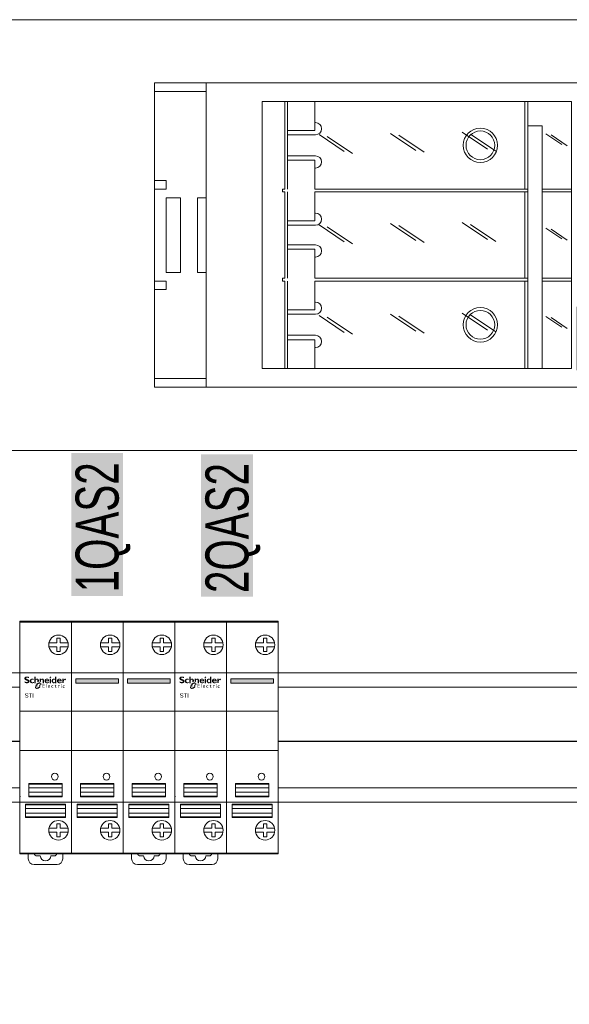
# Model space of a CAD drawing. Header units: millimetres. Extents: x -31 to 6803, y 0 to 664.
# Tile 43 of 119: x 1136 to 1150, y 119 to 143. Entities that reach past the tile are written whole.
import ezdxf
from ezdxf.enums import TextEntityAlignment as Align

# ---------------------------------------------------------------- set-up
doc = ezdxf.new("R2010")
doc.units = ezdxf.units.MM
doc.layers.add('!POMOCNICZE', color=8, linetype='Continuous', plot=False)
for name, color, linetype, lineweight in [('2DE_OBJ_Schneider-Devices', 7, 'Continuous', 25), ('2DE_OBJ_Schneider-Front_Plates', 7, 'Continuous', 0), ('2DE_OBJ_Schneider-Logo', 112, 'Continuous', 0), ('2DE_OBJ_Schneider-Mounting_Plates', 7, 'Continuous', 25), ('2DE_OBJ_Schneider-TAG', 112, 'Continuous', 0)]:
    doc.layers.add(name, color=color, linetype=linetype, lineweight=lineweight)
doc.layers.add('CP_WIPEOUT', color=255, linetype='Continuous')
doc.styles.add('CP_ATTR', font='arial.ttf')

# ---------------------------------------------------------------- blocks, each defined once
blk = doc.blocks.new('Logo Schneider_2009')
for points in [[(1.62, 8.12), (1.87, 8.01), (2.17, 7.9), (2.51, 7.77), (2.73, 7.68), (2.98, 7.54), (3.16, 7.4), (3.26, 7.26), (3.3, 7.1), (3.29, 7.04), (3.24, 6.86), (3.13, 6.73), (2.95, 6.63), (2.72, 6.57), (2.41, 6.55), (2.37, 6.55), (2.18, 6.56), (1.97, 6.59), (1.76, 6.64), (1.55, 6.71), (1.32, 6.79), (1.09, 6.9), (0.85, 7.02), (0.61, 7.16), (0.36, 7.32), (0.36, 6.02), (0.45, 5.97), (0.69, 5.86), (0.93, 5.76), (1.16, 5.67), (1.4, 5.6), (1.63, 5.54), (1.86, 5.49), (2.08, 5.46), (2.31, 5.44), (2.53, 5.43), (2.63, 5.43), (2.89, 5.45), (3.15, 5.48), (3.38, 5.53), (3.61, 5.6), (3.82, 5.69), (4.02, 5.8), (4.2, 5.92), (4.3, 6), (4.47, 6.17), (4.6, 6.35), (4.71, 6.55), (4.79, 6.77), (4.83, 7.01), (4.85, 7.26), (4.84, 7.35), (4.82, 7.58), (4.76, 7.8), (4.68, 8.01), (4.56, 8.2), (4.42, 8.38), (4.25, 8.55), (4.04, 8.71), (3.98, 8.75), (3.84, 8.82), (3.67, 8.9), (3.45, 9), (3.2, 9.11), (2.9, 9.23), (2.57, 9.36), (2.35, 9.45), (2.1, 9.58), (1.91, 9.72), (1.8, 9.86), (1.77, 10.01), (1.77, 10.04), (1.82, 10.21), (1.93, 10.33), (2.11, 10.42), (2.36, 10.48), (2.67, 10.5), (2.7, 10.49), (2.88, 10.49), (3.07, 10.46), (3.28, 10.42), (3.51, 10.36), (3.75, 10.28), (4.01, 10.19), (4.28, 10.09), (4.57, 9.97), (4.57, 11.12), (4.4, 11.19), (4.16, 11.29), (3.91, 11.37), (3.67, 11.44), (3.44, 11.5), (3.2, 11.54), (2.97, 11.57), (2.75, 11.59), (2.53, 11.59), (2.44, 11.59), (2.17, 11.58), (1.91, 11.55), (1.67, 11.5), (1.45, 11.43), (1.24, 11.35), (1.05, 11.24), (0.87, 11.12), (0.83, 11.1), (0.65, 10.93), (0.5, 10.75), (0.39, 10.56), (0.3, 10.34), (0.25, 10.11), (0.24, 9.87), (0.24, 9.79), (0.26, 9.55), (0.32, 9.32), (0.4, 9.11), (0.51, 8.91), (0.65, 8.73), (0.82, 8.57), (1.02, 8.42), (1.09, 8.37), (1.22, 8.3), (1.4, 8.22)], [(12.28, 6.41), (12.16, 6.34), (12.16, 7.83), (12.14, 8.11), (12.08, 8.34), (11.98, 8.51), (11.84, 8.63), (11.65, 8.7), (11.51, 8.71), (11.33, 8.68), (11.14, 8.6), (10.96, 8.46), (10.77, 8.26), (10.65, 8.1), (10.65, 5.51), (9.38, 5.51), (9.38, 11.52), (10.65, 11.52), (10.65, 8.99), (10.67, 8.99), (10.84, 9.18), (11.03, 9.34), (11.22, 9.47), (11.43, 9.56), (11.65, 9.62), (11.87, 9.65), (11.95, 9.65), (12.21, 9.64), (12.45, 9.59), (12.66, 9.5), (12.86, 9.39), (12.97, 9.3), (13.12, 9.13), (13.24, 8.95), (13.34, 8.74), (13.4, 8.51), (13.43, 8.26), (13.43, 8.1), (13.43, 6.86), (13.26, 6.83), (13.14, 6.79), (13.01, 6.75), (12.89, 6.71), (12.77, 6.66), (12.64, 6.6), (12.52, 6.54), (12.4, 6.48)], [(8.85, 6.63), (8.6, 6.54), (8.33, 6.46), (8.09, 6.4), (7.89, 6.37), (7.71, 6.35), (7.69, 6.35), (7.44, 6.38), (7.21, 6.44), (7, 6.54), (6.83, 6.69), (6.68, 6.86), (6.58, 7.06), (6.51, 7.29), (6.49, 7.55), (6.51, 7.77), (6.55, 7.99), (6.63, 8.18), (6.73, 8.34), (6.87, 8.48), (7.04, 8.58), (7.25, 8.65), (7.48, 8.7), (7.75, 8.71), (7.86, 8.71), (8.1, 8.68), (8.33, 8.62), (8.56, 8.54), (8.79, 8.43), (8.79, 9.4), (8.62, 9.45), (8.38, 9.52), (8.13, 9.58), (7.9, 9.62), (7.66, 9.64), (7.44, 9.65), (7.28, 9.65), (7.03, 9.63), (6.79, 9.58), (6.56, 9.52), (6.34, 9.44), (6.14, 9.33), (5.95, 9.21), (5.77, 9.06), (5.73, 9.03), (5.57, 8.86), (5.43, 8.67), (5.32, 8.47), (5.23, 8.26), (5.17, 8.03), (5.13, 7.79), (5.12, 7.53), (5.12, 7.49), (5.14, 7.24), (5.18, 7), (5.25, 6.77), (5.34, 6.56), (5.46, 6.37), (5.6, 6.19), (5.77, 6.02), (5.89, 5.92), (6.07, 5.8), (6.27, 5.69), (6.48, 5.61), (6.71, 5.54), (6.95, 5.49), (7.2, 5.46), (7.47, 5.45), (7.65, 5.46), (7.87, 5.48), (8.1, 5.51), (8.34, 5.57), (8.59, 5.64), (8.85, 5.73)], [(14.3, 6.84), (14.15, 6.86), (14.04, 6.86), (14.04, 9.57), (15.32, 9.57), (15.32, 9), (15.5, 9.19), (15.69, 9.35), (15.89, 9.47), (16.1, 9.56), (16.32, 9.62), (16.55, 9.65), (16.63, 9.65), (16.89, 9.64), (17.13, 9.58), (17.34, 9.5), (17.54, 9.38), (17.61, 9.32), (17.77, 9.16), (17.9, 8.99), (18, 8.78), (18.07, 8.56), (18.11, 8.31), (18.12, 8.1), (18.12, 5.51), (16.85, 5.51), (16.85, 8), (16.82, 8.28), (16.76, 8.49), (16.64, 8.65), (16.49, 8.76), (16.28, 8.8), (16.2, 8.81), (16.02, 8.78), (15.84, 8.7), (15.66, 8.55), (15.48, 8.36), (15.32, 8.14), (15.32, 6.4), (15.28, 6.44), (15.18, 6.52), (15.07, 6.59), (14.96, 6.65), (14.84, 6.71), (14.71, 6.75), (14.58, 6.79), (14.44, 6.82)], [(36.55, 8.09), (36.69, 8.25), (36.84, 8.36), (37, 8.43), (37.16, 8.46), (37.24, 8.45), (37.44, 8.4), (37.67, 8.31), (37.93, 8.16), (38.28, 9.3), (38.07, 9.44), (37.83, 9.56), (37.62, 9.63), (37.44, 9.65), (37.41, 9.65), (37.23, 9.63), (37.06, 9.57), (36.89, 9.47), (36.73, 9.33), (36.57, 9.16), (36.42, 8.95), (36.28, 8.7), (36.14, 8.42), (36.12, 8.42), (36.12, 9.59), (34.85, 9.59), (34.85, 5.53), (36.12, 5.53), (36.12, 7.28), (36.14, 7.33), (36.27, 7.63), (36.41, 7.88)], [(17.35, 4.39), (18.84, 4.39), (18.84, 4.85), (16.85, 4.85), (16.85, 1.32), (18.88, 1.32), (18.88, 1.79), (17.35, 1.79), (17.35, 2.89), (18.79, 2.89), (18.79, 3.33), (17.35, 3.33)], [(20.41, 4.85), (19.96, 4.85), (19.96, 1.32), (20.41, 1.32)], [(26.21, 3.69), (26.05, 3.7), (25.97, 3.7), (25.79, 3.68), (25.62, 3.63), (25.47, 3.57), (25.34, 3.48), (25.22, 3.36), (25.15, 3.27), (25.06, 3.13), (25, 2.98), (24.95, 2.82), (24.92, 2.64), (24.91, 2.45), (24.92, 2.37), (24.94, 2.19), (24.98, 2.02), (25.04, 1.87), (25.13, 1.73), (25.24, 1.6), (25.29, 1.56), (25.42, 1.46), (25.57, 1.38), (25.72, 1.32), (25.9, 1.29), (26.08, 1.28), (26.1, 1.28), (26.29, 1.29), (26.46, 1.32), (26.62, 1.36), (26.77, 1.42), (26.77, 1.87), (26.65, 1.82), (26.48, 1.76), (26.31, 1.73), (26.16, 1.72), (25.99, 1.73), (25.83, 1.76), (25.69, 1.82), (25.58, 1.9), (25.49, 2.01), (25.43, 2.14), (25.39, 2.3), (25.38, 2.48), (25.38, 2.61), (25.42, 2.78), (25.48, 2.94), (25.57, 3.07), (25.61, 3.11), (25.75, 3.2), (25.9, 3.26), (26.08, 3.28), (26.09, 3.28), (26.24, 3.26), (26.39, 3.22), (26.56, 3.14), (26.73, 3.04), (26.73, 3.53), (26.72, 3.53), (26.54, 3.61), (26.37, 3.66)], [(29.47, 3.65), (28.74, 3.65), (28.74, 4.14), (27.88, 3.29), (27.88, 3.24), (28.27, 3.24), (28.27, 2.01), (28.28, 1.89), (28.31, 1.73), (28.36, 1.59), (28.45, 1.48), (28.55, 1.39), (28.69, 1.33), (28.85, 1.29), (29.03, 1.28), (29.09, 1.28), (29.25, 1.31), (29.42, 1.36), (29.59, 1.44), (29.59, 1.87), (29.55, 1.85), (29.38, 1.77), (29.22, 1.72), (29.06, 1.7), (28.98, 1.71), (28.84, 1.77), (28.76, 1.88), (28.74, 2.05), (28.74, 3.24), (29.47, 3.24)], [(32.08, 3.51), (31.94, 3.53), (31.87, 3.52), (31.75, 3.48), (31.63, 3.4), (31.51, 3.29), (31.38, 3.13), (31.26, 2.94), (31.26, 3.47), (30.8, 3.47), (30.8, 1.15), (31.26, 1.15), (31.26, 2.36), (31.26, 2.41), (31.29, 2.58), (31.34, 2.74), (31.43, 2.88), (31.52, 2.97), (31.66, 3.05), (31.82, 3.08), (31.94, 3.06), (32.09, 2.99), (32.25, 2.86), (32.49, 3.26), (32.39, 3.35), (32.23, 3.45)], [(35.5, 3.1), (35.42, 2.96), (35.35, 2.81), (35.31, 2.65), (35.28, 2.47), (35.27, 2.28), (35.27, 2.2), (35.29, 2.02), (35.33, 1.85), (35.4, 1.7), (35.48, 1.56), (35.59, 1.43), (35.64, 1.38), (35.78, 1.28), (35.92, 1.21), (36.08, 1.15), (36.25, 1.12), (36.44, 1.11), (36.45, 1.11), (36.64, 1.12), (36.82, 1.15), (36.98, 1.19), (37.13, 1.25), (37.13, 1.7), (37.01, 1.65), (36.83, 1.59), (36.67, 1.56), (36.52, 1.55), (36.34, 1.56), (36.18, 1.59), (36.05, 1.65), (35.93, 1.73), (35.85, 1.84), (35.78, 1.97), (35.75, 2.13), (35.73, 2.31), (35.74, 2.44), (35.78, 2.61), (35.84, 2.77), (35.93, 2.9), (35.97, 2.93), (36.1, 3.03), (36.26, 3.09), (36.44, 3.11), (36.44, 3.11), (36.59, 3.09), (36.75, 3.05), (36.91, 2.97), (37.08, 2.87), (37.08, 3.36), (37.08, 3.36), (36.9, 3.44), (36.73, 3.49), (36.57, 3.52), (36.41, 3.53), (36.33, 3.53), (36.14, 3.51), (35.98, 3.46), (35.83, 3.4), (35.7, 3.3), (35.58, 3.19)]]:
    blk.add_hatch(color=112).paths.add_polyline_path(points)
h = blk.add_hatch(color=112)
h.paths.add_polyline_path([(23.78, 11.44), (23.57, 11.28), (23.57, 11.28), (23.4, 11.07), (23.29, 10.86), (23.26, 10.65), (23.27, 10.52), (23.35, 10.33), (23.51, 10.22), (23.75, 10.18), (23.77, 10.18), (23.98, 10.22), (24.19, 10.33), (24.4, 10.5), (24.57, 10.69), (24.67, 10.9), (24.71, 11.11), (24.7, 11.24), (24.62, 11.43), (24.46, 11.54), (24.22, 11.58), (24.21, 11.58), (23.99, 11.54)])
h.paths.add_polyline_path([(24.61, 9.57), (23.34, 9.57), (23.34, 5.51), (24.61, 5.51)])
h = blk.add_hatch(color=112)
h.paths.add_polyline_path([(28.16, 9.4), (27.93, 9.5), (27.69, 9.57), (27.46, 9.62), (27.22, 9.65), (27.1, 9.65), (26.85, 9.64), (26.61, 9.6), (26.38, 9.53), (26.17, 9.44), (25.97, 9.32), (25.79, 9.18), (25.69, 9.08), (25.55, 8.91), (25.42, 8.71), (25.32, 8.51), (25.24, 8.29), (25.19, 8.05), (25.15, 7.81), (25.14, 7.55), (25.15, 7.29), (25.19, 7.05), (25.25, 6.82), (25.33, 6.6), (25.43, 6.39), (25.56, 6.2), (25.69, 6.04), (25.86, 5.87), (26.05, 5.72), (26.25, 5.61), (26.46, 5.52), (26.69, 5.46), (26.93, 5.43), (27.04, 5.43), (27.29, 5.45), (27.52, 5.49), (27.74, 5.57), (27.95, 5.69), (28.15, 5.83), (28.16, 5.84), (28.16, 5.51), (29.44, 5.51), (29.44, 11.52), (28.16, 11.52)])
h.paths.add_polyline_path([(28.16, 8.58), (28.16, 6.63), (27.95, 6.47), (27.73, 6.36), (27.52, 6.3), (27.42, 6.3), (27.19, 6.31), (27, 6.37), (26.83, 6.46), (26.69, 6.59), (26.58, 6.76), (26.51, 6.96), (26.46, 7.2), (26.43, 7.52), (26.45, 7.81), (26.49, 8.06), (26.56, 8.28), (26.66, 8.45), (26.79, 8.59), (26.95, 8.7), (27.13, 8.77), (27.35, 8.8), (27.46, 8.81), (27.69, 8.78), (27.91, 8.71)], flags=16)
h = blk.add_hatch(color=112)
h.paths.add_polyline_path([(11.79, 5.39), (11.67, 5.31), (11.55, 5.21), (11.44, 5.12), (11.32, 5.01), (11.21, 4.9), (11.19, 4.88), (11.09, 4.78), (10.99, 4.68), (10.89, 4.58), (10.8, 4.47), (10.72, 4.36), (10.63, 4.25), (11.4, 4.25), (11.23, 3.74), (10.31, 3.74), (10.26, 3.63), (10.19, 3.51), (10.14, 3.4), (10.09, 3.26), (11.16, 3.26), (10.99, 2.76), (9.93, 2.76), (9.9, 2.61), (9.88, 2.47), (9.86, 2.33), (9.85, 2.19), (9.85, 2.1), (9.86, 1.95), (9.87, 1.8), (9.89, 1.66), (9.92, 1.52), (9.96, 1.39), (10.01, 1.27), (10.07, 1.15), (10.14, 1.04), (10.22, 0.93), (10.3, 0.83), (10.34, 0.8), (10.43, 0.71), (10.53, 0.64), (10.64, 0.56), (10.75, 0.5), (10.87, 0.45), (11, 0.41), (11.13, 0.37), (11.27, 0.34), (11.42, 0.33), (11.57, 0.32), (11.68, 0.31), (11.81, 0.32), (11.94, 0.32), (12.06, 0.34), (12.19, 0.35), (12.32, 0.37), (12.44, 0.4), (12.57, 0.43), (12.69, 0.47), (12.82, 0.51), (12.94, 0.56), (13.06, 0.61), (13.18, 0.66), (13.31, 0.72), (13.43, 0.79), (13.55, 0.86), (13.67, 0.94), (13.79, 1.02), (13.91, 1.1), (14.02, 1.19), (14.14, 1.29), (14.26, 1.39), (14.37, 1.49), (14.47, 1.58), (14.57, 1.68), (14.67, 1.78), (14.77, 1.89), (14.86, 2), (14.95, 2.1), (15.04, 2.21), (15.11, 2.32), (14.12, 2.32), (14.27, 2.82), (15.42, 2.82), (15.48, 2.94), (15.54, 3.07), (15.6, 3.2), (15.63, 3.3), (14.38, 3.3), (14.44, 3.51), (14.52, 3.8), (15.78, 3.8), (15.79, 3.83), (15.81, 3.97), (15.83, 4.11), (15.84, 4.25), (15.85, 4.38), (15.85, 4.4), (15.84, 4.55), (15.83, 4.7), (15.8, 4.84), (15.77, 4.97), (15.73, 5.1), (15.68, 5.22), (15.61, 5.34), (15.54, 5.45), (15.46, 5.55), (15.37, 5.65), (15.28, 5.74), (15.18, 5.82), (15.07, 5.89), (14.96, 5.95), (14.84, 6.01), (14.71, 6.05), (14.58, 6.09), (14.44, 6.12), (14.3, 6.14), (14.15, 6.15), (14, 6.16), (13.89, 6.16), (13.76, 6.15), (13.64, 6.14), (13.51, 6.12), (13.38, 6.1), (13.25, 6.08), (13.13, 6.05), (13, 6.01), (12.88, 5.97), (12.76, 5.93), (12.63, 5.88), (12.51, 5.82), (12.39, 5.76), (12.27, 5.7), (12.15, 5.63), (12.03, 5.56), (11.91, 5.48)])
h.paths.add_polyline_path([(12.61, 4.51), (12.73, 4.62), (12.86, 4.71), (12.97, 4.79), (13.09, 4.85), (13.22, 4.9), (13.35, 4.93), (13.48, 4.96), (13.63, 4.98), (13.77, 4.98), (15.01, 4.98), (14.85, 4.25), (14.1, 4.25), (14, 4.23), (13.93, 4.14), (13.77, 3.51), (13.52, 2.59), (13.48, 2.46), (13.43, 2.34), (13.36, 2.22), (13.28, 2.12), (13.19, 2.01), (13.08, 1.92), (12.98, 1.84), (12.87, 1.76), (12.75, 1.69), (12.62, 1.64), (12.5, 1.59), (12.37, 1.55), (12.23, 1.52), (12.09, 1.5), (11.93, 1.49), (10.68, 1.49), (10.88, 2.29), (11.66, 2.29), (11.79, 2.33), (11.85, 2.38), (11.91, 2.47), (12.14, 3.51), (12.22, 3.83), (12.25, 3.93), (12.3, 4.06), (12.36, 4.18), (12.43, 4.29), (12.52, 4.41)], flags=16)
h = blk.add_hatch(color=112)
h.paths.add_polyline_path([(21.06, 9.64), (20.8, 9.65), (20.77, 9.65), (20.51, 9.64), (20.27, 9.6), (20.04, 9.55), (19.82, 9.47), (19.61, 9.36), (19.42, 9.23), (19.24, 9.08), (19.22, 9.06), (19.06, 8.89), (18.92, 8.7), (18.81, 8.49), (18.73, 8.28), (18.67, 8.05), (18.63, 7.81), (18.61, 7.56), (18.61, 7.53), (18.63, 7.28), (18.66, 7.03), (18.73, 6.81), (18.81, 6.59), (18.93, 6.4), (19.07, 6.21), (19.23, 6.04), (19.26, 6.02), (19.44, 5.88), (19.62, 5.76), (19.83, 5.66), (20.05, 5.58), (20.28, 5.52), (20.52, 5.48), (20.78, 5.45), (20.96, 5.45), (21.23, 5.46), (21.49, 5.48), (21.73, 5.53), (21.97, 5.58), (22.19, 5.66), (22.4, 5.75), (22.6, 5.86), (22.79, 5.98), (22.79, 6.77), (22.55, 6.61), (22.32, 6.48), (22.1, 6.38), (21.88, 6.29), (21.66, 6.24), (21.45, 6.21), (21.28, 6.2), (21.01, 6.21), (20.77, 6.25), (20.56, 6.32), (20.38, 6.43), (20.23, 6.55), (20.12, 6.71), (20.03, 6.89), (19.97, 7.11), (19.94, 7.34), (22.85, 7.34), (22.85, 7.61), (22.83, 7.86), (22.79, 8.1), (22.73, 8.32), (22.64, 8.53), (22.53, 8.73), (22.4, 8.91), (22.3, 9.02), (22.12, 9.19), (21.93, 9.33), (21.73, 9.44), (21.52, 9.53), (21.29, 9.6)])
h.paths.add_polyline_path([(21.08, 8.87), (21.28, 8.8), (21.45, 8.69), (21.58, 8.53), (21.67, 8.33), (21.72, 8.09), (21.73, 8), (19.97, 8), (20.01, 8.26), (20.09, 8.47), (20.2, 8.64), (20.36, 8.77), (20.55, 8.85), (20.81, 8.89)], flags=16)
h = blk.add_hatch(color=112)
h.paths.add_polyline_path([(32.44, 9.64), (32.19, 9.65), (32.16, 9.65), (31.9, 9.64), (31.65, 9.6), (31.42, 9.55), (31.2, 9.47), (31, 9.36), (30.81, 9.23), (30.63, 9.08), (30.61, 9.06), (30.45, 8.89), (30.31, 8.7), (30.2, 8.49), (30.11, 8.28), (30.05, 8.05), (30.01, 7.81), (30, 7.56), (30, 7.53), (30.01, 7.28), (30.05, 7.03), (30.11, 6.81), (30.2, 6.59), (30.32, 6.4), (30.45, 6.21), (30.62, 6.04), (30.64, 6.02), (30.82, 5.88), (31.01, 5.76), (31.21, 5.66), (31.43, 5.58), (31.66, 5.52), (31.91, 5.48), (32.17, 5.45), (32.35, 5.45), (32.62, 5.46), (32.88, 5.48), (33.12, 5.53), (33.35, 5.58), (33.58, 5.66), (33.79, 5.75), (33.98, 5.86), (34.18, 5.98), (34.18, 6.77), (33.94, 6.61), (33.71, 6.48), (33.49, 6.38), (33.26, 6.29), (33.05, 6.24), (32.83, 6.21), (32.67, 6.2), (32.4, 6.21), (32.16, 6.25), (31.95, 6.32), (31.77, 6.43), (31.62, 6.55), (31.5, 6.71), (31.41, 6.89), (31.36, 7.11), (31.33, 7.34), (34.23, 7.34), (34.24, 7.61), (34.22, 7.86), (34.18, 8.1), (34.11, 8.32), (34.03, 8.53), (33.92, 8.73), (33.79, 8.91), (33.69, 9.02), (33.51, 9.19), (33.32, 9.33), (33.12, 9.44), (32.91, 9.53), (32.68, 9.6)])
h.paths.add_polyline_path([(32.47, 8.87), (32.67, 8.8), (32.84, 8.69), (32.96, 8.53), (33.05, 8.33), (33.11, 8.09), (33.12, 8), (31.35, 8), (31.39, 8.26), (31.47, 8.47), (31.59, 8.64), (31.74, 8.77), (31.93, 8.85), (32.19, 8.89)], flags=16)
h = blk.add_hatch(color=112)
h.paths.add_polyline_path([(22.74, 3.7), (22.56, 3.69), (22.39, 3.65), (22.24, 3.59), (22.1, 3.5), (21.98, 3.39), (21.97, 3.38), (21.86, 3.25), (21.78, 3.11), (21.72, 2.96), (21.68, 2.79), (21.66, 2.61), (21.66, 2.52), (21.67, 2.34), (21.7, 2.17), (21.75, 2.01), (21.82, 1.86), (21.91, 1.71), (21.97, 1.65), (22.08, 1.52), (22.21, 1.43), (22.36, 1.35), (22.52, 1.31), (22.7, 1.28), (22.78, 1.28), (22.96, 1.29), (23.13, 1.31), (23.29, 1.36), (23.45, 1.42), (23.61, 1.5), (23.71, 1.56), (23.71, 2), (23.54, 1.9), (23.38, 1.82), (23.21, 1.76), (23.06, 1.73), (22.9, 1.72), (22.72, 1.73), (22.57, 1.77), (22.44, 1.84), (22.33, 1.93), (22.24, 2.05), (22.17, 2.2), (22.13, 2.37), (22.12, 2.42), (23.75, 2.42), (23.75, 2.63), (23.72, 2.82), (23.69, 2.99), (23.64, 3.14), (23.57, 3.28), (23.49, 3.39), (23.4, 3.49), (23.29, 3.57), (23.16, 3.63), (23.03, 3.67), (22.87, 3.7)])
h.paths.add_polyline_path([(22.75, 3.31), (22.92, 3.29), (23.06, 3.23), (23.16, 3.14), (23.23, 3.01), (23.28, 2.85), (23.29, 2.73), (22.12, 2.73), (22.17, 2.91), (22.24, 3.06), (22.34, 3.17), (22.46, 3.25), (22.61, 3.29)], flags=16)
h = blk.add_hatch(color=112)
h.paths.add_polyline_path([(34.08, 4.39), (33.96, 4.43), (33.79, 4.38), (33.69, 4.3), (33.61, 4.17), (33.62, 4.02), (33.67, 3.95), (33.78, 3.9), (33.94, 3.97), (34.05, 4.04), (34.13, 4.17), (34.13, 4.32)])
h.paths.add_polyline_path([(34.1, 3.47), (33.65, 3.47), (33.65, 1.15), (34.1, 1.15)])
blk = doc.blocks.new('Schneider Electric-logo')
at = {"color": 3, "xscale": 45.60207954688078, "yscale": 45.60207954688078, "zscale": 45.60207954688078}
blk.add_blockref('Logo Schneider_2009', (2560, 1257), dxfattribs=at)
blk = doc.blocks.new('SE_logo')
at = {"xscale": 0.2, "yscale": 0.2, "zscale": 0.2}
blk.add_blockref('Schneider Electric-logo', (-516.3, -249.2), dxfattribs=at)
blk = doc.blocks.new('2d_rozbezp_isft160_3p_se5_zwrf3ge')
at = {"true_color": 0xffffff, "transparency": 33554687}
h = blk.add_hatch(color=7, dxfattribs=at)
h.dxf.hatch_style = 1
h.paths.add_polyline_path([(37.79, 173.26), (37.79, 108.15), (68.51, 108.15), (68.51, 173.26)])
at = {"layer": '2DE_OBJ_Schneider-TAG', "lineweight": 0, "width": 0.7}
blk.add_attdef('TAG', text='', height=20, rotation=90, dxfattribs=at).set_placement((63.33, 141.06), align=Align.CENTER)
at = {"lineweight": 0}
blk.add_wipeout([(0, 97), (106, 97), (106, -97), (0, -97)], dxfattribs=at).dxf.layer = 'CP_WIPEOUT'
h = blk.add_hatch(color=112, dxfattribs=at)
h.dxf.hatch_style = 1
h.paths.add_polyline_path([(74.76, 57.24), (37.25, 57.24), (37.25, 55.01), (74.76, 55.01)])
for p, q in [((0, -97), (0, 97)), ((6, 60.25), (6, 97)), ((100, 97), (100, 60.25)), ((106, 97), (106, -59.75)), ((6, 93.25), (100, 93.25)), ((16, 65.25), (16, 85.25)), ((16, 85.25), (91, 85.25)), ((91, 85.25), (91, 65.25)), ((10, 62.25), (10, 75.25)), ((10, 75.25), (13, 75.25)), ((13, 75.25), (13, 62.25)), ((91, 65.25), (16, 65.25)), ((13, 62.25), (10, 62.25)), ((100, 60.25), (6, 60.25)), ((78, 50.25), (78, 57.25)), ((78, 57.25), (100, 57.25)), ((100, 57.25), (100, 50.25)), ((6.5, 48.25), (99.5, 48.25)), ((6.5, -59.52), (6.5, 48.25)), ((100, 50.25), (78, 50.25)), ((99.5, 48.25), (99.5, -59.5)), ((99.5, 37.99), (14.91, 37.99)), ((99.5, 32.99), (6.5, 32.99)), ((37, 31.99), (6.5, 31.99)), ((68, 31.99), (38, 31.99)), ((99.5, 31.99), (69, 31.99)), ((6.5, -41.12), (16.53, -41.12)), ((16.53, -41.12), (16.53, -50.65)), ((18.08, -40.95), (18.08, -50.65)), ((25.42, -40.95), (25.42, -50.65)), ((37, -41.12), (26.97, -41.12)), ((26.97, -41.12), (26.97, -50.65)), ((38, -41.12), (48.03, -41.12)), ((48.03, -41.12), (48.03, -50.65)), ((49.58, -40.95), (49.58, -50.65)), ((56.42, -40.95), (56.42, -50.65)), ((68, -41.12), (57.97, -41.12)), ((57.97, -41.12), (57.97, -50.65)), ((69, -41.12), (79.03, -41.12)), ((79.03, -41.12), (79.03, -50.65)), ((80.58, -40.95), (80.58, -50.65)), ((87.92, -40.95), (87.92, -50.65)), ((89.47, -41.12), (89.47, -50.65)), ((99.5, -41.12), (89.47, -41.12)), ((99.5, -59.5), (6.5, -59.5)), ((106, -59.75), (106, -97)), ((0, -79), (106, -79)), ((3, -97), (3, -79)), ((40, -82), (40, -79)), ((66, -82), (40, -82)), ((66, -79), (66, -82)), ((103, -97), (103, -79)), ((40, -93), (40, -88)), ((40, -88), (66, -88)), ((66, -88), (66, -93)), ((34, -97), (34, -93)), ((34, -93), (37, -93)), ((37, -93), (37, -97)), ((66, -93), (40, -93)), ((69, -97), (69, -93)), ((69, -93), (72, -93)), ((72, -93), (72, -97))]:
    blk.add_line(p, q, dxfattribs=at)
for points in [[(0, 97), (106, 97)], [(37, 48.25), (37, 37.99)], [(38, 48.25), (38, 37.99)], [(68, 48.25), (68, 37.99)], [(69, 48.25), (69, 37.99)], [(17.7, 39.33), (21.49, 44.93)], [(18.11, 41.19), (21.91, 46.79)], [(50.58, 39.33), (54.37, 44.93)], [(50.99, 41.19), (54.78, 46.79)], [(81.31, 39.33), (85.1, 44.93)], [(81.72, 41.19), (85.52, 46.79)], [(14.91, 37.99), (14.91, 32.99)], [(37, 32.99), (37, -41.12)], [(38, 32.99), (38, -41.12)], [(68, 32.99), (68, -41.12)], [(69, 32.99), (69, -41.12)], [(17.85, 13.09), (23.77, 21.83)], [(49.27, 13.09), (55.19, 21.83)], [(80.81, 13.09), (86.73, 21.83)], [(17.21, 10.19), (23.13, 18.94)], [(48.62, 10.19), (54.54, 18.94)], [(80.16, 10.19), (86.09, 18.94)], [(18.26, -11.87), (24.18, -3.12)], [(49.67, -11.87), (55.6, -3.12)], [(81.22, -11.87), (87.14, -3.12)], [(17.61, -14.77), (23.54, -6.02)], [(49.03, -14.77), (54.95, -6.02)], [(80.57, -14.77), (86.5, -6.02)], [(18.67, -36.82), (24.59, -28.07)], [(50.08, -36.82), (56, -28.07)], [(81.62, -36.82), (87.55, -28.07)], [(18.02, -39.72), (23.95, -30.97)], [(49.44, -39.72), (55.36, -30.97)], [(80.98, -39.72), (86.9, -30.97)], [(13.84, -40.95), (13.84, -41.12)], [(29.66, -40.95), (29.66, -41.12)], [(60.66, -40.95), (60.66, -41.12)], [(92.16, -40.95), (92.16, -41.12)], [(6.5, -50.65), (37, -50.65)], [(38, -50.65), (68, -50.65)], [(69, -50.65), (99.5, -50.65)], [(6.5, -51.65), (37, -51.65)], [(37, -51.65), (37, -52.46)], [(37, -52.46), (38, -52.46)], [(38, -51.65), (38, -52.46)], [(38, -51.65), (68, -51.65)], [(68, -51.65), (68, -52.46)], [(69, -52.46), (68, -52.46)], [(69, -51.65), (69, -52.46)], [(69, -51.65), (99.5, -51.65)], [(0, -97), (106, -97)]]:
    blk.add_lwpolyline(points, dxfattribs=at)
at = {"color": 112, "lineweight": 0}
blk.add_lwpolyline([(37.25, 57.24), (74.76, 57.24), (74.76, 55.01), (37.25, 55.01)], close=True, dxfattribs=at)
at = {"lineweight": 0}
for centre, radius in [((18.02, 95), 1), ((29.68, 95), 1), ((41.34, 95), 1), ((53, 95), 1), ((64.66, 95), 1), ((76.32, 95), 1), ((87.98, 95), 1), ((18.02, 91.5), 1), ((29.68, 91.5), 1), ((41.34, 91.5), 1), ((53, 91.5), 1), ((64.66, 91.5), 1), ((76.32, 91.5), 1), ((87.98, 91.5), 1), ((18.02, 87), 1), ((29.68, 87), 1), ((41.34, 87), 1), ((53, 87), 1), ((64.66, 87), 1), ((76.32, 87), 1), ((87.98, 87), 1), ((21.75, 16.5), 6), ((21.75, 16.5), 5), ((84.25, 16.5), 6), ((84.25, 16.5), 5)]:
    blk.add_circle(centre, radius, dxfattribs=at)
for centre in [(15.96, -40.95), (27.54, -40.95), (47.46, -40.95), (58.54, -40.95), (78.46, -40.95), (90.04, -40.95)]:
    blk.add_arc(centre, 2.12, 0, 180, dxfattribs=at)
at = {"layer": '2DE_OBJ_Schneider-Logo', "lineweight": 0, "xscale": 0.07527689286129, "yscale": 0.07527689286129, "zscale": 0.07527689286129}
blk.add_blockref('SE_logo', (8.49, 50.34), dxfattribs=at)
at = {"style": 'CP_ATTR', "flags": 9}
for tag, p in [('NAME', (0.01, 0.01)), ('MARK2', (0.01, 0.01)), ('PRODUCT-TYPE', (0.01, 0.01)), ('ORDER-NO', (0.01, 0.01)), ('PRODUCER', (0.01, 0.01)), ('CHARACTER', (0.01, 0.01)), ('CURRENT', (0.01, 0.01)), ('VOLTAGE', (0.01, 0.01)), ('POWER', (0.01, 0.01)), ('NUMBER_OF_POLES', (0.01, 0.01)), ('IP', (0.01, 0.01)), ('TEXT_01', (0.01, 0.01)), ('LINK', (0.01, 0.01)), ('OTHER', (0.01, 0.01)), ('NUMBER', (0.01, 0.01)), ('GROUP', (0.01, 0.01)), ('FUNCTION', (0.01, 0.01)), ('MARK3', (0.01, 0.01)), ('POWER_LOSSES', (0.01, 0))]:
    blk.add_attdef(tag, text='', height=0.0005, dxfattribs=at).set_placement(p, align=Align.MIDDLE_LEFT)
at = {"linetype": 'ByBlock', "style": 'CP_ATTR', "flags": 9}
blk.add_attdef('WEIGHT', text='', height=0.0005, dxfattribs=at).set_placement((0.01, 0), align=Align.MIDDLE_LEFT)
at = {"layer": '2DE_OBJ_Schneider-Logo', "color": 253, "linetype": 'Continuous', "lineweight": 0}
blk.add_text('ISFT160', height=3, dxfattribs=at).set_placement((81.76, 52.63))
blk = doc.blocks.new('2d_pl_isft160g_600_4m_po_se35_5x4hn0h')
at = {"lineweight": 0}
for p, q in [((15, 0), (485, 0)), ((485, -150), (15, -150))]:
    blk.add_line(p, q, dxfattribs=at)
blk.add_lwpolyline([(485, -150), (15, -150)], dxfattribs=at)
at = {"layer": '2DE_OBJ_Schneider-Front_Plates', "lineweight": 0}
for p, q in [((0, 0), (500, 0)), ((500, -150), (0, -150))]:
    blk.add_line(p, q, dxfattribs=at)
blk.add_lwpolyline([(500, -150), (0, -150)], dxfattribs=at)
at = {"lineweight": 0, "style": 'CP_ATTR', "flags": 9}
for tag, p in [('MARK3', (0, 0.01)), ('FUNCTION', (0, 0.01)), ('CHARACTER', (0, 0.01)), ('PRODUCER', (0, 0.01)), ('ORDER-NO', (0, 0.01)), ('PRODUCT-TYPE', (0, 0.01)), ('ARTICLE', (0, 0.01)), ('NAME', (0, 0.01)), ('OTHER', (0, 0)), ('LINK', (0, 0)), ('IP', (0, 0)), ('NUMBER_OF_POLES', (0, 0)), ('POWER_LOSSES', (0, 0)), ('POWER', (0, 0)), ('VOLTAGE', (0, 0)), ('CURRENT', (0.01, 0.01)), ('MARK2', (0.01, 0.01)), ('GROUP', (0.01, 0)), ('NUMBER', (0.01, 0)), ('TEXT_01', (0.01, 0))]:
    blk.add_attdef(tag, text='', height=0.0005, dxfattribs=at).set_placement(p, align=Align.MIDDLE_LEFT)
at = {"linetype": 'ByBlock', "lineweight": 0, "style": 'CP_ATTR', "flags": 9}
blk.add_attdef('WEIGHT', text='', height=0.0005, dxfattribs=at).set_placement((0, 0), align=Align.MIDDLE_LEFT)
blk = doc.blocks.new('2d_prismap_plytcz_650_3m_se65_zv51uz8')
at = {"lineweight": 0}
blk.add_line((575, -150), (0, -150), dxfattribs=at)
at = {"lineweight": 0, "style": 'CP_ATTR', "flags": 9}
for tag, p in [('MARK3', (0, 0.01)), ('FUNCTION', (0, 0.01)), ('CHARACTER', (0, 0.01)), ('PRODUCER', (0, 0.01)), ('ORDER-NO', (0, 0.01)), ('PRODUCT-TYPE', (0, 0.01)), ('ARTICLE', (0, 0.01)), ('NAME', (0, 0.01)), ('OTHER', (0, 0)), ('LINK', (0, 0)), ('IP', (0, 0)), ('NUMBER_OF_POLES', (0, 0)), ('POWER_LOSSES', (0, 0)), ('POWER', (0, 0)), ('VOLTAGE', (0, 0)), ('CURRENT', (0.01, 0.01)), ('MARK2', (0.01, 0.01)), ('GROUP', (0.01, 0)), ('NUMBER', (0.01, 0)), ('TEXT_01', (0.01, 0))]:
    blk.add_attdef(tag, text='', height=0.0005, dxfattribs=at).set_placement(p, align=Align.MIDDLE_LEFT)
at = {"linetype": 'ByBlock', "lineweight": 0, "style": 'CP_ATTR', "flags": 9}
blk.add_attdef('WEIGHT', text='', height=0.0005, dxfattribs=at).set_placement((0, 0), align=Align.MIDDLE_LEFT)
blk = doc.blocks.new('2d_prismap_din_650mm_4m_se38_ftw522e')
at = {"lineweight": 0}
for p, q in [((0, 0), (575, 0)), ((503.5, -82.5), (71.5, -82.5)), ((71.5, -117.5), (503.5, -117.5))]:
    blk.add_line(p, q, dxfattribs=at)
at = {"layer": '2DE_OBJ_Schneider-Front_Plates', "lineweight": 0}
for points in [[(537.5, 0), (37.5, 0), (37.5, -200), (537.5, -200)], [(71.5, -77.5), (503.5, -77.5), (503.5, -122.5), (71.5, -122.5)]]:
    blk.add_lwpolyline(points, close=True, dxfattribs=at)
at = {"lineweight": 0, "style": 'CP_ATTR', "flags": 9}
for tag, p in [('MARK3', (0, 0.01)), ('FUNCTION', (0, 0.01)), ('CHARACTER', (0, 0.01)), ('PRODUCER', (0, 0.01)), ('ORDER-NO', (0, 0.01)), ('PRODUCT-TYPE', (0, 0.01)), ('ARTICLE', (0, 0.01)), ('NAME', (0, 0.01)), ('OTHER', (0, 0)), ('LINK', (0, 0)), ('IP', (0, 0)), ('NUMBER_OF_POLES', (0, 0)), ('POWER_LOSSES', (0, 0)), ('POWER', (0, 0)), ('VOLTAGE', (0, 0)), ('CURRENT', (0.01, 0.01)), ('MARK2', (0.01, 0.01)), ('GROUP', (0.01, 0)), ('NUMBER', (0.01, 0)), ('TEXT_01', (0.01, 0))]:
    blk.add_attdef(tag, text='', height=0.0005, dxfattribs=at).set_placement(p, align=Align.MIDDLE_LEFT)
at = {"linetype": 'ByBlock', "lineweight": 0, "style": 'CP_ATTR', "flags": 9}
blk.add_attdef('WEIGHT', text='', height=0.0005, dxfattribs=at).set_placement((0, 0), align=Align.MIDDLE_LEFT)
blk = doc.blocks.new('2d_bez_sti_3p_se10_595g8fk')
at = {"true_color": 0xffffff, "transparency": 33554687}
h = blk.add_hatch(color=7, dxfattribs=at)
h.dxf.hatch_style = 1
h.paths.add_polyline_path([(17.94, 99.11), (17.94, 49.27), (36.02, 49.27), (36.02, 99.11)])
at = {"lineweight": 0}
for p, q in [((13, -44.2), (5, -44.2)), ((49, -44.2), (41, -44.2))]:
    blk.add_line(p, q, dxfattribs=at)
at = {"layer": '2DE_OBJ_Schneider-TAG', "lineweight": 0, "width": 0.7}
blk.add_attdef('TAG', (34.47, 50.58), '', height=15, rotation=90, dxfattribs=at)
blk.add_wipeout([(0, 40.5), (54, 40.5), (54, -40.5), (0, -40.5)]).dxf.layer = 'CP_WIPEOUT'
at = {"lineweight": 0}
h = blk.add_hatch(color=112, dxfattribs=at)
h.dxf.hatch_style = 1
h.paths.add_polyline_path([(34.46, 20.5), (19.54, 20.5), (19.54, 18.95), (34.46, 18.95)])
h = blk.add_hatch(color=112, dxfattribs=at)
h.dxf.hatch_style = 1
h.paths.add_polyline_path([(52.46, 20.5), (37.54, 20.5), (37.54, 18.95), (52.46, 18.95)])
for p, q in [((0, 40.5), (54, 40.5)), ((0, 40.2), (54, 40.2)), ((12.9, 34.6), (12.9, 33)), ((14.1, 34.6), (12.9, 34.6)), ((14.1, 33), (14.1, 34.6)), ((30.9, 34.6), (30.9, 33)), ((32.1, 34.6), (30.9, 34.6)), ((32.1, 33), (32.1, 34.6)), ((48.9, 34.6), (48.9, 33)), ((50.1, 34.6), (48.9, 34.6)), ((50.1, 33), (50.1, 34.6)), ((10.17, 33), (12.9, 33)), ((10.17, 31.6), (12.9, 31.6)), ((12.9, 31.6), (12.9, 30)), ((16.83, 33), (14.1, 33)), ((16.83, 31.6), (14.1, 31.6)), ((14.1, 30), (14.1, 31.6)), ((28.17, 33), (30.9, 33)), ((28.17, 31.6), (30.9, 31.6)), ((30.9, 31.6), (30.9, 30)), ((34.83, 33), (32.1, 33)), ((34.83, 31.6), (32.1, 31.6)), ((32.1, 30), (32.1, 31.6)), ((46.17, 33), (48.9, 33)), ((46.17, 31.6), (48.9, 31.6)), ((48.9, 31.6), (48.9, 30)), ((52.83, 33), (50.1, 33)), ((52.83, 31.6), (50.1, 31.6)), ((50.1, 30), (50.1, 31.6)), ((12.9, 30), (14.1, 30)), ((30.9, 30), (32.1, 30)), ((48.9, 30), (50.1, 30)), ((0, 22.5), (54, 22.5)), ((18, 9.24), (0, 9.24)), ((36, 9.24), (18, 9.24)), ((54, 9.24), (36, 9.24)), ((18, -4.5), (0, -4.5)), ((36, -4.5), (18, -4.5)), ((54, -4.5), (36, -4.5)), ((14.85, -16), (3.15, -16)), ((3.15, -20.6), (3.15, -16)), ((3.15, -16.2), (14.85, -16.2)), ((14.85, -20.6), (14.85, -16)), ((32.85, -16), (21.15, -16)), ((21.15, -20.6), (21.15, -16)), ((21.15, -16.2), (32.85, -16.2)), ((32.85, -20.6), (32.85, -16)), ((50.85, -16), (39.15, -16)), ((39.15, -20.6), (39.15, -16)), ((39.15, -16.2), (50.85, -16.2)), ((50.85, -20.6), (50.85, -16)), ((0, -20.5), (0.25, -20.5)), ((3.15, -17.55), (14.85, -17.55)), ((3.15, -19.05), (14.85, -19.05)), ((3.15, -20.4), (14.85, -20.4)), ((21.15, -17.55), (32.85, -17.55)), ((21.15, -19.05), (32.85, -19.05)), ((21.15, -20.4), (32.85, -20.4)), ((39.15, -17.55), (50.85, -17.55)), ((39.15, -19.05), (50.85, -19.05)), ((39.15, -20.4), (50.85, -20.4)), ((0, -22.5), (54, -22.5)), ((2.05, -27.8), (2.05, -23.2)), ((2.05, -23.2), (15.95, -23.2)), ((15.95, -23.4), (2.05, -23.4)), ((14.85, -20.6), (3.15, -20.6)), ((15.95, -27.8), (15.95, -23.2)), ((20.05, -27.8), (20.05, -23.2)), ((20.05, -23.2), (33.95, -23.2)), ((33.95, -23.4), (20.05, -23.4)), ((32.85, -20.6), (21.15, -20.6)), ((33.95, -27.8), (33.95, -23.2)), ((38.05, -27.8), (38.05, -23.2)), ((38.05, -23.2), (51.95, -23.2)), ((51.95, -23.4), (38.05, -23.4)), ((50.85, -20.6), (39.15, -20.6)), ((51.95, -27.8), (51.95, -23.2)), ((15.95, -24.7), (2.05, -24.7)), ((15.95, -26.3), (2.05, -26.3)), ((33.95, -24.7), (20.05, -24.7)), ((33.95, -26.3), (20.05, -26.3)), ((51.95, -24.7), (38.05, -24.7)), ((51.95, -26.3), (38.05, -26.3)), ((15.95, -27.6), (2.05, -27.6)), ((2.05, -27.8), (15.95, -27.8)), ((12.9, -30), (12.9, -31.6)), ((14.1, -30), (12.9, -30)), ((14.1, -31.6), (14.1, -30)), ((33.95, -27.6), (20.05, -27.6)), ((20.05, -27.8), (33.95, -27.8)), ((30.9, -30), (30.9, -31.6)), ((32.1, -30), (30.9, -30)), ((32.1, -31.6), (32.1, -30)), ((51.95, -27.6), (38.05, -27.6)), ((38.05, -27.8), (51.95, -27.8)), ((48.9, -30), (48.9, -31.6)), ((50.1, -30), (48.9, -30)), ((50.1, -31.6), (50.1, -30)), ((10.17, -31.6), (12.9, -31.6)), ((10.17, -33), (12.9, -33)), ((12.9, -33), (12.9, -34.6)), ((16.83, -31.6), (14.1, -31.6)), ((16.83, -33), (14.1, -33)), ((14.1, -34.6), (14.1, -33)), ((28.17, -31.6), (30.9, -31.6)), ((28.17, -33), (30.9, -33)), ((30.9, -33), (30.9, -34.6)), ((34.83, -31.6), (32.1, -31.6)), ((34.83, -33), (32.1, -33)), ((32.1, -34.6), (32.1, -33)), ((46.17, -31.6), (48.9, -31.6)), ((46.17, -33), (48.9, -33)), ((48.9, -33), (48.9, -34.6)), ((52.83, -31.6), (50.1, -31.6)), ((52.83, -33), (50.1, -33)), ((50.1, -34.6), (50.1, -33)), ((12.9, -34.6), (14.1, -34.6)), ((30.9, -34.6), (32.1, -34.6)), ((48.9, -34.6), (50.1, -34.6)), ((0, -40.2), (54, -40.2)), ((0, -40.5), (54, -40.5)), ((3, -42.2), (3, -40.5)), ((15, -42.2), (15, -40.5)), ((39, -42.2), (39, -40.5)), ((51, -42.2), (51, -40.5)), ((6, -41.2), (7.15, -41.2)), ((12, -41.2), (10.85, -41.2)), ((42, -41.2), (43.15, -41.2)), ((48, -41.2), (46.85, -41.2))]:
    blk.add_line(p, q, dxfattribs=at)
for points in [[(0, 40.5), (0, -40.5)], [(18, 40.5), (18, -40.5)], [(36, 40.5), (36, -40.5)], [(54, 40.5), (54, -40.5)]]:
    blk.add_lwpolyline(points, dxfattribs=at)
at = {"color": 112, "lineweight": 0}
for points in [[(19.54, 20.5), (34.46, 20.5), (34.46, 18.95), (19.54, 18.95)], [(37.54, 20.5), (52.46, 20.5), (52.46, 18.95), (37.54, 18.95)]]:
    blk.add_lwpolyline(points, close=True, dxfattribs=at)
at = {"lineweight": 0}
for centre, radius in [((13.5, 32.3), 3.4), ((31.5, 32.3), 3.4), ((49.5, 32.3), 3.4), ((12.25, -13.6), 1.18), ((30.25, -13.6), 1.18), ((48.25, -13.6), 1.18), ((13.5, -32.3), 3.4), ((31.5, -32.3), 3.4), ((49.5, -32.3), 3.4)]:
    blk.add_circle(centre, radius, dxfattribs=at)
for centre, radius, start, end in [((6, -40.2), 1, 197.4576, 270), ((12, -40.2), 1, 270, 342.5424), ((42, -40.2), 1, 197.4576, 270), ((48, -40.2), 1, 270, 342.5424), ((8.98, -41.09), 1.84, 183.3692, 270.4905), ((9.02, -41.09), 1.84, 269.5095, 356.6308), ((44.98, -41.09), 1.84, 183.3692, 270.4905), ((45.02, -41.09), 1.84, 269.5095, 356.6308)]:
    blk.add_arc(centre, radius, start, end, dxfattribs=at)
at = {"lineweight": 0, "extrusion": (0, 0, -1)}
for centre, start, end in [((-5, -42.2), 270, 0), ((-13, -42.2), 180, 270), ((-41, -42.2), 270, 0), ((-49, -42.2), 180, 270)]:
    blk.add_arc(centre, 2, start, end, dxfattribs=at)
at = {"layer": '2DE_OBJ_Schneider-Logo', "lineweight": 0, "xscale": 0.04182049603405, "yscale": 0.04182049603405, "zscale": 0.04182049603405}
blk.add_blockref('SE_logo', (1.73, 16.75), dxfattribs=at)
at = {"style": 'CP_ATTR', "flags": 9}
for tag, p in [('NAME', (0, 0.01)), ('PRODUCT-TYPE', (0, 0.01)), ('ORDER-NO', (0, 0.01)), ('PRODUCER', (0, 0.01)), ('CHARACTER', (0, 0.01)), ('FUNCTION', (0, 0.01)), ('MARK3', (0, 0.01)), ('VOLTAGE', (0, 0)), ('POWER', (0, 0)), ('POWER_LOSSES', (0, 0)), ('NUMBER_OF_POLES', (0, 0)), ('IP', (0, 0)), ('LINK', (0, 0)), ('OTHER', (0, 0)), ('MARK2', (0.01, 0.01)), ('CURRENT', (0.01, 0.01)), ('TEXT_01', (0.01, 0)), ('NUMBER', (0.01, 0)), ('GROUP', (0.01, 0))]:
    blk.add_attdef(tag, text='', height=0.0005, dxfattribs=at).set_placement(p, align=Align.MIDDLE_LEFT)
at = {"linetype": 'ByBlock', "style": 'CP_ATTR', "flags": 9}
blk.add_attdef('WEIGHT', text='', height=0.0005, dxfattribs=at).set_placement((0, 0), align=Align.MIDDLE_LEFT)
at = {"layer": '2DE_OBJ_Schneider-Logo', "color": 253, "linetype": 'Continuous', "lineweight": 0}
blk.add_text('STI', height=1.5, dxfattribs=at).set_placement((1.71, 13.92))
blk = doc.blocks.new('2d_bez_sti_2p_se9_wjaxpm')
at = {"true_color": 0xffffff, "transparency": 33554687}
h = blk.add_hatch(color=7, dxfattribs=at)
h.dxf.hatch_style = 1
h.paths.add_polyline_path([(9.2, 98.66), (9.2, 49.02), (27.27, 49.02), (27.27, 98.66)])
at = {"lineweight": 0}
blk.add_line((13, -44.2), (5, -44.2), dxfattribs=at)
at = {"layer": '2DE_OBJ_Schneider-TAG', "lineweight": 0, "width": 0.7}
blk.add_attdef('TAG', (25.72, 50.33), '', height=15, rotation=90, dxfattribs=at)
blk.add_wipeout([(0, 40.5), (36, 40.5), (36, -40.5), (0, -40.5)]).dxf.layer = 'CP_WIPEOUT'
at = {"lineweight": 0}
h = blk.add_hatch(color=112, dxfattribs=at)
h.dxf.hatch_style = 1
h.paths.add_polyline_path([(34.46, 20.5), (19.54, 20.5), (19.54, 18.95), (34.46, 18.95)])
for p, q in [((0, 40.5), (36, 40.5)), ((0, 40.2), (36, 40.2)), ((12.9, 34.6), (12.9, 33)), ((14.1, 34.6), (12.9, 34.6)), ((14.1, 33), (14.1, 34.6)), ((30.9, 34.6), (30.9, 33)), ((32.1, 34.6), (30.9, 34.6)), ((32.1, 33), (32.1, 34.6)), ((10.17, 33), (12.9, 33)), ((10.17, 31.6), (12.9, 31.6)), ((12.9, 31.6), (12.9, 30)), ((16.83, 33), (14.1, 33)), ((16.83, 31.6), (14.1, 31.6)), ((14.1, 30), (14.1, 31.6)), ((28.17, 33), (30.9, 33)), ((28.17, 31.6), (30.9, 31.6)), ((30.9, 31.6), (30.9, 30)), ((34.83, 33), (32.1, 33)), ((34.83, 31.6), (32.1, 31.6)), ((32.1, 30), (32.1, 31.6)), ((12.9, 30), (14.1, 30)), ((30.9, 30), (32.1, 30)), ((0, 22.5), (36, 22.5)), ((18, 9.24), (0, 9.24)), ((36, 9.24), (18, 9.24)), ((18, -4.5), (0, -4.5)), ((36, -4.5), (18, -4.5)), ((14.85, -16), (3.15, -16)), ((3.15, -20.6), (3.15, -16)), ((3.15, -16.2), (14.85, -16.2)), ((14.85, -20.6), (14.85, -16)), ((32.85, -16), (21.15, -16)), ((21.15, -20.6), (21.15, -16)), ((21.15, -16.2), (32.85, -16.2)), ((32.85, -20.6), (32.85, -16)), ((0, -20.5), (0.25, -20.5)), ((3.15, -17.55), (14.85, -17.55)), ((3.15, -19.05), (14.85, -19.05)), ((3.15, -20.4), (14.85, -20.4)), ((21.15, -17.55), (32.85, -17.55)), ((21.15, -19.05), (32.85, -19.05)), ((21.15, -20.4), (32.85, -20.4)), ((0, -22.5), (36, -22.5)), ((2.05, -27.8), (2.05, -23.2)), ((2.05, -23.2), (15.95, -23.2)), ((15.95, -23.4), (2.05, -23.4)), ((14.85, -20.6), (3.15, -20.6)), ((15.95, -27.8), (15.95, -23.2)), ((20.05, -27.8), (20.05, -23.2)), ((20.05, -23.2), (33.95, -23.2)), ((33.95, -23.4), (20.05, -23.4)), ((32.85, -20.6), (21.15, -20.6)), ((33.95, -27.8), (33.95, -23.2)), ((15.95, -24.7), (2.05, -24.7)), ((15.95, -26.3), (2.05, -26.3)), ((33.95, -24.7), (20.05, -24.7)), ((33.95, -26.3), (20.05, -26.3)), ((15.95, -27.6), (2.05, -27.6)), ((2.05, -27.8), (15.95, -27.8)), ((12.9, -30), (12.9, -31.6)), ((14.1, -30), (12.9, -30)), ((14.1, -31.6), (14.1, -30)), ((33.95, -27.6), (20.05, -27.6)), ((20.05, -27.8), (33.95, -27.8)), ((30.9, -30), (30.9, -31.6)), ((32.1, -30), (30.9, -30)), ((32.1, -31.6), (32.1, -30)), ((10.17, -31.6), (12.9, -31.6)), ((10.17, -33), (12.9, -33)), ((12.9, -33), (12.9, -34.6)), ((16.83, -31.6), (14.1, -31.6)), ((16.83, -33), (14.1, -33)), ((14.1, -34.6), (14.1, -33)), ((28.17, -31.6), (30.9, -31.6)), ((28.17, -33), (30.9, -33)), ((30.9, -33), (30.9, -34.6)), ((34.83, -31.6), (32.1, -31.6)), ((34.83, -33), (32.1, -33)), ((32.1, -34.6), (32.1, -33)), ((12.9, -34.6), (14.1, -34.6)), ((30.9, -34.6), (32.1, -34.6)), ((0, -40.2), (36, -40.2)), ((0, -40.5), (36, -40.5)), ((3, -42.2), (3, -40.5)), ((15, -42.2), (15, -40.5)), ((6, -41.2), (7.15, -41.2)), ((12, -41.2), (10.85, -41.2))]:
    blk.add_line(p, q, dxfattribs=at)
for points in [[(0, 40.5), (0, -40.5)], [(18, 40.5), (18, -40.5)], [(36, 40.5), (36, -40.5)]]:
    blk.add_lwpolyline(points, dxfattribs=at)
at = {"color": 112, "lineweight": 0}
blk.add_lwpolyline([(19.54, 20.5), (34.46, 20.5), (34.46, 18.97), (19.54, 18.95)], close=True, dxfattribs=at)
at = {"lineweight": 0}
for centre, radius in [((13.5, 32.3), 3.4), ((31.5, 32.3), 3.4), ((12.25, -13.6), 1.18), ((30.25, -13.6), 1.18), ((13.5, -32.3), 3.4), ((31.5, -32.3), 3.4)]:
    blk.add_circle(centre, radius, dxfattribs=at)
for centre, radius, start, end in [((6, -40.2), 1, 197.4576, 270), ((12, -40.2), 1, 270, 342.5424), ((8.98, -41.09), 1.84, 183.3692, 270.4905), ((9.02, -41.09), 1.84, 269.5095, 356.6308)]:
    blk.add_arc(centre, radius, start, end, dxfattribs=at)
at = {"lineweight": 0, "extrusion": (0, 0, -1)}
for centre, start, end in [((-5, -42.2), 270, 0), ((-13, -42.2), 180, 270)]:
    blk.add_arc(centre, 2, start, end, dxfattribs=at)
at = {"layer": '2DE_OBJ_Schneider-Logo', "lineweight": 0, "xscale": 0.04182049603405, "yscale": 0.04182049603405, "zscale": 0.04182049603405}
blk.add_blockref('SE_logo', (1.73, 16.75), dxfattribs=at)
at = {"style": 'CP_ATTR', "flags": 9}
for tag, p in [('NAME', (0, 0.01)), ('PRODUCT-TYPE', (0, 0.01)), ('ORDER-NO', (0, 0.01)), ('PRODUCER', (0, 0.01)), ('CHARACTER', (0, 0.01)), ('FUNCTION', (0, 0.01)), ('MARK3', (0, 0.01)), ('VOLTAGE', (0, 0)), ('POWER', (0, 0)), ('POWER_LOSSES', (0, 0)), ('NUMBER_OF_POLES', (0, 0)), ('IP', (0, 0)), ('LINK', (0, 0)), ('OTHER', (0, 0)), ('MARK2', (0.01, 0.01)), ('CURRENT', (0.01, 0.01)), ('TEXT_01', (0.01, 0)), ('NUMBER', (0.01, 0)), ('GROUP', (0.01, 0))]:
    blk.add_attdef(tag, text='', height=0.0005, dxfattribs=at).set_placement(p, align=Align.MIDDLE_LEFT)
at = {"linetype": 'ByBlock', "style": 'CP_ATTR', "flags": 9}
blk.add_attdef('WEIGHT', text='', height=0.0005, dxfattribs=at).set_placement((0, 0), align=Align.MIDDLE_LEFT)
at = {"layer": '2DE_OBJ_Schneider-Logo', "color": 253, "linetype": 'Continuous', "lineweight": 0}
blk.add_text('STI', height=1.5, dxfattribs=at).set_placement((1.71, 13.92))

msp = doc.modelspace()

# ---------------------------------------------------------------- linework, layer by layer
at = {"layer": '!POMOCNICZE'}
msp.add_line((3, 125), (6803, 125), dxfattribs=at)

# ---------------------------------------------------------------- block references
at = {"layer": '2DE_OBJ_Schneider-Devices', "xscale": 0.06999999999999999, "yscale": 0.06999999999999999, "zscale": 0.06999999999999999, "rotation": 270}
msp.add_blockref('2d_rozbezp_isft160_3p_se5_zwrf3ge', (1146.331, 141.044), dxfattribs=at).add_auto_attribs({'TAG': '2F01'})
at = {"layer": '2DE_OBJ_Schneider-Mounting_Plates', "xscale": 0.06999999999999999, "yscale": 0.06999999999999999, "zscale": 0.06999999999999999}
for name, p in [('2d_prismap_plytcz_650_3m_se65_zv51uz8', (1126.206, 153.084)), ('2d_prismap_din_650mm_4m_se38_ftw522e', (1126.206, 132.084))]:
    msp.add_blockref(name, p, dxfattribs=at)

# ---------------------------------------------------------------- next in the draw order: block references
msp.add_blockref('2d_pl_isft160g_600_4m_po_se35_5x4hn0h', (1128.831, 142.584), dxfattribs=at)

# ---------------------------------------------------------------- next in the draw order: block references
at = {"layer": '2DE_OBJ_Schneider-Devices', "xscale": 0.06999999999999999, "yscale": 0.06999999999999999, "zscale": 0.06999999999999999}
msp.add_blockref('2d_bez_sti_3p_se10_595g8fk', (1136.251, 125.084), dxfattribs=at).add_auto_attribs({'TAG': '1QAS2'})

# ---------------------------------------------------------------- next in the draw order: block references
msp.add_blockref('2d_bez_sti_2p_se9_wjaxpm', (1140.031, 125.084), dxfattribs=at).add_auto_attribs({'TAG': '2QAS2'})

doc.saveas('drawing.dxf')
